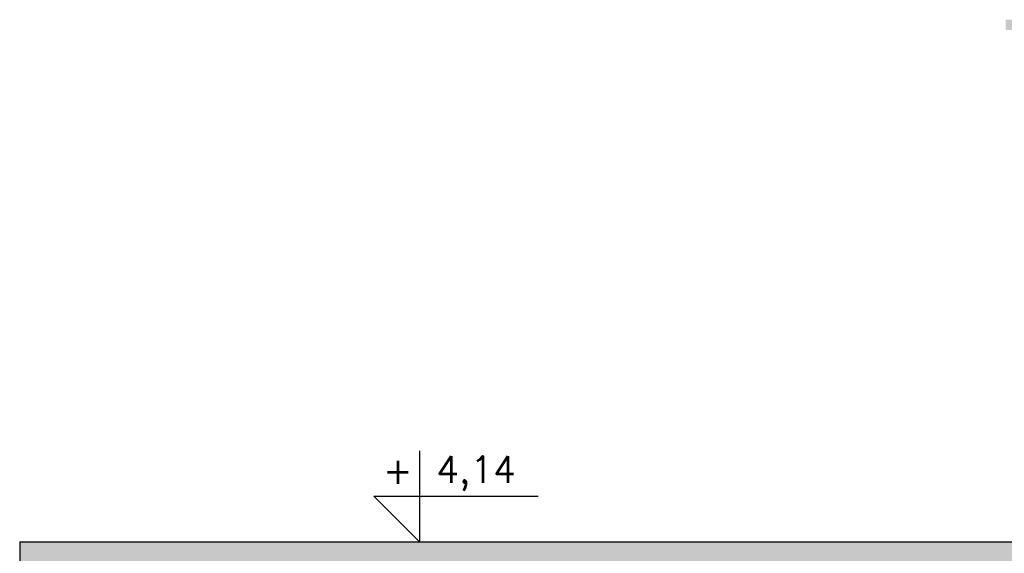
# Model space of a CAD drawing. Header units: millimetres. Extents: x 11979 to 23691, y 12825 to 41978.
# Tile 36 of 256: x 15281 to 15756, y 20315 to 20573. Entities that reach past the tile are written whole.
import ezdxf
from ezdxf.enums import TextEntityAlignment as Align

# ---------------------------------------------------------------- set-up
doc = ezdxf.new("R2010")
doc.units = ezdxf.units.MM
doc.layers.add('-LI-WIDOK', color=2, linetype='Continuous')
doc.layers.add('-MEBLE', color=1, linetype='Continuous')
doc.styles.add('SIMPLEX', font='simplex')

msp = doc.modelspace()

# ---------------------------------------------------------------- hatches: boundary and pattern name
at = {"layer": '-LI-WIDOK', "true_color": 0xb6c7cd}
h = msp.add_hatch(color=9, dxfattribs=at)
h.dxf.hatch_style = 1
h.paths.add_polyline_path([(15761.7, 20321.03), (15280.7, 20321.03), (15280.7, 20309.8), (15761.7, 20309.8)])
h.paths.add_polyline_path([(16011.7, 20573.26), (15811.7, 20573.26), (15811.7, 20568.26), (16011.7, 20568.26)])
h.paths.add_polyline_path([(15811.7, 20573.26), (15756.7, 20573.26), (15756.7, 20568.26), (15811.7, 20568.26)])
h.paths.add_polyline_path([(16211.7, 20573.26), (16011.7, 20573.26), (16011.7, 20568.26), (16211.7, 20568.26)])
h.paths.add_polyline_path([(16411.7, 20573.26), (16211.7, 20573.26), (16211.7, 20568.26), (16411.7, 20568.26)])
h.paths.add_polyline_path([(16611.7, 20573.26), (16411.7, 20573.26), (16411.7, 20568.26), (16611.7, 20568.26)])
h.paths.add_polyline_path([(16811.7, 20573.26), (16611.7, 20573.26), (16611.7, 20568.26), (16811.7, 20568.26)])
h.paths.add_polyline_path([(17011.7, 20573.26), (16811.7, 20573.26), (16811.7, 20568.26), (17011.7, 20568.26)])
h.paths.add_polyline_path([(17211.7, 20573.26), (17011.7, 20573.26), (17011.7, 20568.26), (17211.7, 20568.26)])
h.paths.add_polyline_path([(17411.7, 20573.26), (17211.7, 20573.26), (17211.7, 20568.26), (17411.7, 20568.26)])
h.paths.add_polyline_path([(17466.7, 20573.26), (17411.7, 20573.26), (17411.7, 20568.26), (17466.7, 20568.26)])
h.paths.add_polyline_path([(15801.7, 20568.63), (15791.7, 20568.26), (15791.7, 20433.15), (15801.7, 20433.52)])
h.paths.add_polyline_path([(15801.7, 20233.15), (15791.7, 20233.15), (15791.7, 19868.03), (15801.7, 19868.03)])
h.paths.add_polyline_path([(15801.7, 20433.15), (15791.7, 20433.15), (15791.7, 20233.15), (15801.7, 20233.15)])

# ---------------------------------------------------------------- linework, layer by layer
at = {"layer": '-LI-WIDOK'}
for q in [(15280.7, 19938.03), (15761.7, 20321.03)]:
    msp.add_line((15280.7, 20321.03), q, dxfattribs=at)
at = {"layer": '-MEBLE'}
for p, q in [((15473.7, 20364.92), (15473.7, 20321.03)), ((15451.76, 20342.98), (15473.7, 20321.03)), ((15451.76, 20342.98), (15531.11, 20342.98))]:
    msp.add_line(p, q, dxfattribs=at)

# ---------------------------------------------------------------- texts
at = {"layer": '-LI-WIDOK', "style": 'SIMPLEX'}
for s, p in [('4,14', (15501.03, 20354)), ('+', (15463.3, 20355.47))]:
    msp.add_text(s, height=12.8, dxfattribs=at).set_placement(p, align=Align.MIDDLE)

doc.saveas('drawing.dxf')
